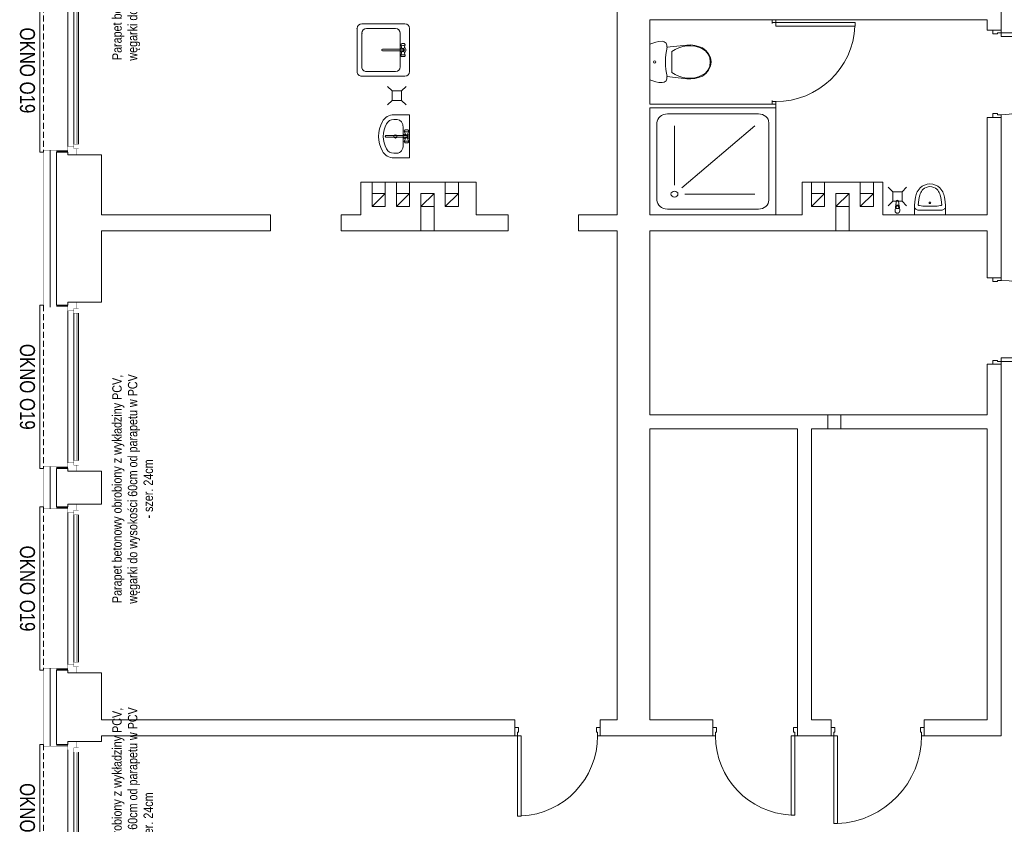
# Model space of a CAD drawing. Header units: millimetres. Extents: x 18880 to 99371, y -5529 to 27899.
# Tile 117 of 161: x 21778 to 22826, y 22939 to 23796. Entities that reach past the tile are written whole.
import ezdxf

# ---------------------------------------------------------------- set-up
doc = ezdxf.new("R2010")
doc.units = ezdxf.units.MM
doc.set_wipeout_variables(frame=1)
doc.linetypes.add('DASHED', pattern=[19.05, 12.7, -6.35])
for name, color, linetype, lineweight in [('AA_IZOLACJA', 251, 'Continuous', 0), ('AA_OPIS', 2, 'Continuous', 0), ('AA_WIDOK', 254, 'Continuous', 0), ('Drzwi ArchiCAD_Nr_Pióra__1', 7, 'Continuous', 13), ('Drzwi ArchiCAD_Nr_Pióra__23', 4, 'Continuous', 20), ('Drzwi ArchiCAD_Nr_Pióra__3', 4, 'Continuous', 18), ('inwentaryzacja_wyposazenie_sanitarne_Nr_pióra__1', 7, 'Continuous', 13), ('K_SCIANY', 90, 'Continuous', 20), ('Konstrukcja - Słupy_Nr_Pióra__1', 7, 'Continuous', 13)]:
    doc.layers.add(name, color=color, linetype=linetype, lineweight=lineweight)
for name, color, linetype in [('Drzwi ArchiCAD', 7, 'Continuous'), ('inwentaryzacja_wyposazenie_sanitarne', 7, 'Continuous'), ('Konstrukcja - Słupy', 7, 'Continuous')]:
    doc.layers.add(name, color=color, linetype=linetype)
doc.styles.add('ARIAL', font='arial.ttf')
doc.styles.add('Arial Narrow', font='txt')
doc.linetypes.add('BATTING', pattern='A,0.0001,-0.1,[134,ltypeshp.shx,S=0.1,R=0,X=-0.1,Y=0],-0.2,[134,ltypeshp.shx,S=0.1,R=180,X=0.1,Y=0],-0.1', length=0.4001)
doc.linetypes.add('STYROPIAN', pattern='A,0.000141,[1,styropian.shx,S=1,R=0,X=0,Y=0],-14.102004', length=14.102145)

# ---------------------------------------------------------------- blocks, each defined once
blk = doc.blocks.new('D1 Drzwi proste 12_9')
at = {"layer": 'Drzwi ArchiCAD_Nr_Pióra__1', "linetype": 'Continuous'}
for p, q in [((-465, 0), (-465, -90)), ((465, 0), (465, -90))]:
    blk.add_line(p, q, dxfattribs=at)
at = {"layer": 'Drzwi ArchiCAD_Nr_Pióra__23', "linetype": 'Continuous'}
for p, q in [((-437, 0), (-465, 0)), ((-465, 0), (-465, -90)), ((-437, -40), (-437, 0)), ((465, 0), (437, 0)), ((437, 0), (437, -40)), ((465, -90), (465, 0)), ((-465, -90), (-425, -90)), ((-425, -40), (-437, -40)), ((-425, -90), (-425, -40)), ((437, -40), (425, -40)), ((425, -40), (425, -90)), ((425, -90), (465, -90))]:
    blk.add_line(p, q, dxfattribs=at)
at = {"layer": 'Drzwi ArchiCAD_Nr_Pióra__3', "linetype": 'Continuous'}
for p, q in [((437, 874), (397, 874)), ((397, 874), (397, 0)), ((437, 0), (437, 874)), ((397, 0), (437, 0))]:
    blk.add_line(p, q, dxfattribs=at)
blk.add_arc((437, 0), 874, 92.6231, 180, dxfattribs=at)
blk = doc.blocks.new('D1 Drzwi proste 12_10')
at = {"layer": 'Drzwi ArchiCAD_Nr_Pióra__1', "linetype": 'Continuous'}
for p, q in [((-460, 0), (-460, -90)), ((460, 0), (460, -90))]:
    blk.add_line(p, q, dxfattribs=at)
at = {"layer": 'Drzwi ArchiCAD_Nr_Pióra__23', "linetype": 'Continuous'}
for p, q in [((-432, 0), (-460, 0)), ((-460, 0), (-460, -90)), ((-432, -40), (-432, 0)), ((460, 0), (432, 0)), ((432, 0), (432, -40)), ((460, -90), (460, 0)), ((-460, -90), (-420, -90)), ((-420, -40), (-432, -40)), ((-420, -90), (-420, -40)), ((432, -40), (420, -40)), ((420, -40), (420, -90)), ((420, -90), (460, -90))]:
    blk.add_line(p, q, dxfattribs=at)
at = {"layer": 'Drzwi ArchiCAD_Nr_Pióra__3', "linetype": 'Continuous'}
for p, q in [((432, 864), (392, 864)), ((392, 864), (392, 0)), ((432, 0), (432, 864)), ((392, 0), (432, 0))]:
    blk.add_line(p, q, dxfattribs=at)
blk.add_arc((432, 0), 864, 92.6535, 180, dxfattribs=at)
blk = doc.blocks.new('D1 Drzwi proste 12_13')
at = {"layer": 'Drzwi ArchiCAD_Nr_Pióra__1', "linetype": 'Continuous'}
for p, q in [((-495, 0), (-495, -90)), ((495, 0), (495, -90))]:
    blk.add_line(p, q, dxfattribs=at)
at = {"layer": 'Drzwi ArchiCAD_Nr_Pióra__23', "linetype": 'Continuous'}
for p, q in [((-467, 0), (-495, 0)), ((-495, 0), (-495, -90)), ((-467, -40), (-467, 0)), ((495, 0), (467, 0)), ((467, 0), (467, -40)), ((495, -90), (495, 0)), ((-495, -90), (-455, -90)), ((-455, -40), (-467, -40)), ((-455, -90), (-455, -40)), ((467, -40), (455, -40)), ((455, -40), (455, -90)), ((455, -90), (495, -90))]:
    blk.add_line(p, q, dxfattribs=at)
at = {"layer": 'Drzwi ArchiCAD_Nr_Pióra__3', "linetype": 'Continuous'}
for p, q in [((467, 934), (427, 934)), ((427, 934), (427, 0)), ((467, 0), (467, 934)), ((427, 0), (467, 0))]:
    blk.add_line(p, q, dxfattribs=at)
blk.add_arc((467, 0), 934, 92.4545, 180, dxfattribs=at)
blk = doc.blocks.new('D1 Drzwi proste 12_14')
at = {"layer": 'Drzwi ArchiCAD_Nr_Pióra__1', "linetype": 'Continuous'}
for p, q in [((-450, 0), (-450, -90)), ((450, 0), (450, -90))]:
    blk.add_line(p, q, dxfattribs=at)
at = {"layer": 'Drzwi ArchiCAD_Nr_Pióra__23', "linetype": 'Continuous'}
for p, q in [((-422, 0), (-450, 0)), ((-450, 0), (-450, -90)), ((-422, -40), (-422, 0)), ((450, 0), (422, 0)), ((422, 0), (422, -40)), ((450, -90), (450, 0)), ((-450, -90), (-410, -90)), ((-410, -40), (-422, -40)), ((-410, -90), (-410, -40)), ((422, -40), (410, -40)), ((410, -40), (410, -90)), ((410, -90), (450, -90))]:
    blk.add_line(p, q, dxfattribs=at)
at = {"layer": 'Drzwi ArchiCAD_Nr_Pióra__3', "linetype": 'Continuous'}
for p, q in [((422, 844), (382, 844)), ((382, 844), (382, 0)), ((422, 0), (422, 844)), ((382, 0), (422, 0))]:
    blk.add_line(p, q, dxfattribs=at)
blk.add_arc((422, 0), 844, 92.7165, 180, dxfattribs=at)
blk = doc.blocks.new('D1 Drzwi proste 12_15')
at = {"layer": 'Drzwi ArchiCAD_Nr_Pióra__1', "linetype": 'Continuous'}
for p, q in [((-455, 0), (-455, -90)), ((455, 0), (455, -90))]:
    blk.add_line(p, q, dxfattribs=at)
at = {"layer": 'Drzwi ArchiCAD_Nr_Pióra__23', "linetype": 'Continuous'}
for p, q in [((-427, 0), (-455, 0)), ((-455, 0), (-455, -90)), ((-427, -40), (-427, 0)), ((455, 0), (427, 0)), ((427, 0), (427, -40)), ((455, -90), (455, 0)), ((-455, -90), (-415, -90)), ((-415, -40), (-427, -40)), ((-415, -90), (-415, -40)), ((427, -40), (415, -40)), ((415, -40), (415, -90)), ((415, -90), (455, -90))]:
    blk.add_line(p, q, dxfattribs=at)
at = {"layer": 'Drzwi ArchiCAD_Nr_Pióra__3', "linetype": 'Continuous'}
for p, q in [((427, 854), (387, 854)), ((387, 854), (387, 0)), ((427, 0), (427, 854)), ((387, 0), (427, 0))]:
    blk.add_line(p, q, dxfattribs=at)
blk.add_arc((427, 0), 854, 92.6846, 180, dxfattribs=at)
blk = doc.blocks.new('D1 Drzwi proste 12_118')
at = {"layer": 'Drzwi ArchiCAD_Nr_Pióra__1', "linetype": 'Continuous'}
for p, q in [((-450, 0), (-450, -40)), ((450, 0), (450, -40))]:
    blk.add_line(p, q, dxfattribs=at)
at = {"layer": 'Drzwi ArchiCAD_Nr_Pióra__23', "linetype": 'Continuous'}
for p, q in [((-422, 0), (-450, 0)), ((-450, 0), (-450, -40)), ((-422, -40), (-422, 0)), ((450, 0), (422, 0)), ((422, 0), (422, -40)), ((450, -40), (450, 0)), ((-450, -40), (-410, -40)), ((-410, -40), (-422, -40)), ((422, -40), (410, -40)), ((410, -40), (450, -40))]:
    blk.add_line(p, q, dxfattribs=at)
at = {"layer": 'Drzwi ArchiCAD_Nr_Pióra__3', "linetype": 'Continuous'}
for p, q in [((422, 844), (382, 844)), ((382, 844), (382, 0)), ((422, 0), (422, 844)), ((382, 0), (422, 0))]:
    blk.add_line(p, q, dxfattribs=at)
blk.add_arc((422, 0), 844, 92.7165, 180, dxfattribs=at)
blk = doc.blocks.new('Słup_45_2', base_point=(190065, -31466))
at = {"layer": 'Konstrukcja - Słupy_Nr_Pióra__1', "linetype": 'Continuous'}
blk.add_line((189995, -31536), (190135, -31396), dxfattribs=at)
at = {"layer": 'Konstrukcja - Słupy_Nr_Pióra__1', "linetype": 'Continuous', "flags": 128}
blk.add_lwpolyline([(189995, -31536), (190135, -31536), (190135, -31396), (189995, -31396)], close=True, dxfattribs=at)
blk = doc.blocks.new('Słup_46_2', base_point=(189805, -31466))
at = {"layer": 'Konstrukcja - Słupy_Nr_Pióra__1', "linetype": 'Continuous'}
blk.add_line((189735, -31536), (189875, -31396), dxfattribs=at)
at = {"layer": 'Konstrukcja - Słupy_Nr_Pióra__1', "linetype": 'Continuous', "flags": 128}
blk.add_lwpolyline([(189735, -31536), (189875, -31536), (189875, -31396), (189735, -31396)], close=True, dxfattribs=at)
blk = doc.blocks.new('Słup_47_2', base_point=(190325, -31466))
at = {"layer": 'Konstrukcja - Słupy_Nr_Pióra__1', "linetype": 'Continuous'}
blk.add_line((190255, -31536), (190395, -31396), dxfattribs=at)
at = {"layer": 'Konstrukcja - Słupy_Nr_Pióra__1', "linetype": 'Continuous', "flags": 128}
blk.add_lwpolyline([(190255, -31536), (190395, -31536), (190395, -31396), (190255, -31396)], close=True, dxfattribs=at)
blk = doc.blocks.new('Słup_48_2', base_point=(190585, -31466))
at = {"layer": 'Konstrukcja - Słupy_Nr_Pióra__1', "linetype": 'Continuous'}
blk.add_line((190515, -31536), (190655, -31396), dxfattribs=at)
at = {"layer": 'Konstrukcja - Słupy_Nr_Pióra__1', "linetype": 'Continuous', "flags": 128}
blk.add_lwpolyline([(190515, -31536), (190655, -31536), (190655, -31396), (190515, -31396)], close=True, dxfattribs=at)
blk = doc.blocks.new('Słup_50_2', base_point=(194485, -31466))
at = {"layer": 'Konstrukcja - Słupy_Nr_Pióra__1', "linetype": 'Continuous'}
blk.add_line((194415, -31536), (194555, -31396), dxfattribs=at)
at = {"layer": 'Konstrukcja - Słupy_Nr_Pióra__1', "linetype": 'Continuous', "flags": 128}
blk.add_lwpolyline([(194415, -31536), (194555, -31536), (194555, -31396), (194415, -31396)], close=True, dxfattribs=at)
blk = doc.blocks.new('Słup_51_2', base_point=(194745, -31466))
at = {"layer": 'Konstrukcja - Słupy_Nr_Pióra__1', "linetype": 'Continuous'}
blk.add_line((194675, -31536), (194815, -31396), dxfattribs=at)
at = {"layer": 'Konstrukcja - Słupy_Nr_Pióra__1', "linetype": 'Continuous', "flags": 128}
blk.add_lwpolyline([(194675, -31536), (194815, -31536), (194815, -31396), (194675, -31396)], close=True, dxfattribs=at)
blk = doc.blocks.new('Słup_52_2', base_point=(195005, -31466))
at = {"layer": 'Konstrukcja - Słupy_Nr_Pióra__1', "linetype": 'Continuous'}
blk.add_line((194935, -31536), (195075, -31396), dxfattribs=at)
at = {"layer": 'Konstrukcja - Słupy_Nr_Pióra__1', "linetype": 'Continuous', "flags": 128}
blk.add_lwpolyline([(194935, -31536), (195075, -31536), (195075, -31396), (194935, -31396)], close=True, dxfattribs=at)
blk = doc.blocks.new('Zlew tradycyjny 12')
at = {"layer": 'inwentaryzacja_wyposazenie_sanitarne_Nr_pióra__1', "linetype": 'Continuous'}
for p, q in [((509, 559), (50, 559)), ((0, 509), (0, 50)), ((459, 459), (100, 459)), ((210, 499), (209, 492)), ((209, 492), (209, 485)), ((209, 485), (210, 479)), ((212, 504), (210, 499)), ((210, 479), (212, 473)), ((214, 508), (212, 504)), ((212, 473), (214, 470)), ((219, 511), (214, 508)), ((219, 466), (214, 470)), ((222, 513), (219, 511)), ((219, 466), (222, 465)), ((225, 511), (222, 513)), ((259, 501), (222, 513)), ((259, 477), (222, 465)), ((222, 465), (225, 466)), ((227, 507), (225, 511)), ((225, 466), (227, 470)), ((229, 501), (227, 507)), ((227, 470), (229, 477)), ((230, 493), (229, 501)), ((229, 477), (230, 485)), ((230, 485), (230, 493)), ((272, 490), (272, 270)), ((287, 270), (287, 490)), ((299, 501), (337, 513)), ((299, 477), (337, 465)), ((330, 501), (329, 493)), ((329, 493), (329, 485)), ((329, 485), (330, 477)), ((332, 507), (330, 501)), ((330, 477), (332, 470)), ((334, 511), (332, 507)), ((332, 470), (334, 466)), ((337, 513), (334, 511)), ((334, 466), (337, 465)), ((340, 511), (337, 513)), ((337, 465), (340, 466)), ((340, 511), (345, 508)), ((340, 466), (345, 470)), ((347, 504), (345, 508)), ((345, 470), (347, 473)), ((349, 499), (347, 504)), ((347, 473), (349, 479)), ((349, 492), (349, 499)), ((349, 485), (349, 492)), ((349, 479), (349, 485)), ((559, 50), (559, 509)), ((50, 409), (50, 100)), ((509, 100), (509, 409)), ((50, 0), (509, 0)), ((100, 50), (459, 50))]:
    blk.add_line(p, q, dxfattribs=at)
for centre, radius, start, end in [((50, 509), 50, 90, 180), ((509, 509), 50, 0, 90), ((100, 409), 50, 90, 180), ((279, 489), 30, 27.9765, 152.0235), ((279, 489), 30, 207.9765, 254.7747), ((279, 489), 16.8, 298.0549, 241.9451), ((279, 489), 8, 10, 170), ((279, 489), 30, 285.2253, 332.0235), ((459, 409), 50, 0, 90), ((279, 270), 7.88, 180, 0), ((50, 50), 50, 180, 270), ((100, 100), 50, 180, 270), ((459, 100), 50, 270, 0), ((509, 50), 50, 270, 0)]:
    blk.add_arc(centre, radius, start, end, dxfattribs=at)
for p in [(50, 0), (100, 50)]:
    blk.add_point(p, dxfattribs=at)
blk = doc.blocks.new('WC DP 12_3')
at = {"layer": 'inwentaryzacja_wyposazenie_sanitarne_Nr_pióra__1', "linetype": 'Continuous'}
for p, q in [((31, 650), (18, 619)), ((409, 650), (31, 650)), ((422, 619), (409, 650)), ((2, 554), (0, 520)), ((8, 587), (2, 554)), ((18, 619), (8, 587)), ((432, 587), (422, 619)), ((438, 554), (432, 587)), ((440, 520), (438, 554)), ((0, 520), (5, 498)), ((5, 498), (20, 479)), ((20, 479), (40, 469)), ((40, 469), (64, 469)), ((64, 469), (41, 257)), ((399, 257), (376, 469)), ((376, 469), (400, 469)), ((400, 469), (420, 479)), ((420, 479), (435, 498)), ((435, 498), (440, 520)), ((68, 341), (56, 299)), ((86, 381), (68, 341)), ((107, 419), (86, 381)), ((333, 419), (107, 419)), ((354, 381), (333, 419)), ((372, 341), (354, 381)), ((384, 299), (372, 341)), ((41, 257), (39, 215)), ((39, 215), (44, 173)), ((49, 256), (47, 215)), ((47, 215), (52, 174)), ((56, 299), (49, 256)), ((391, 256), (384, 299)), ((388, 174), (393, 215)), ((393, 215), (391, 256)), ((396, 173), (401, 215)), ((401, 215), (399, 257)), ((44, 173), (54, 132)), ((52, 174), (62, 134)), ((54, 132), (70, 92)), ((62, 134), (78, 96)), ((362, 96), (378, 134)), ((370, 92), (386, 132)), ((378, 134), (388, 174)), ((386, 132), (396, 173)), ((70, 92), (97, 54)), ((78, 96), (102, 60)), ((97, 54), (132, 25)), ((102, 60), (136, 32)), ((132, 25), (174, 6)), ((136, 32), (176, 14)), ((174, 6), (220, 0)), ((176, 14), (220, 8)), ((220, 8), (264, 14)), ((220, 0), (266, 6)), ((264, 14), (304, 32)), ((266, 6), (308, 25)), ((304, 32), (338, 60)), ((308, 25), (343, 54)), ((338, 60), (362, 96)), ((343, 54), (370, 92))]:
    blk.add_line(p, q, dxfattribs=at)
blk.add_ellipse((220, 600), major_axis=(12.2, 0), ratio=0.9963, dxfattribs=at)
blk.add_ellipse((220, -298), major_axis=(785, 0), ratio=0.9963, start_param=1.370375, end_param=1.771221, dxfattribs=at)
blk = doc.blocks.new('Brodzik prysznicowy 12_2')
at = {"layer": 'inwentaryzacja_wyposazenie_sanitarne_Nr_pióra__1', "linetype": 'Continuous'}
for p, q in [((1340, 1140), (0, 1140)), ((0, 1140), (0, 0)), ((186, 1077), (1154, 1077)), ((1340, 0), (1340, 1140)), ((74, 158), (74, 982)), ((261, 317), (261, 950)), ((340, 289), (1117, 950)), ((1266, 158), (1266, 982)), ((372, 222), (1117, 222)), ((0, 0), (1340, 0)), ((186, 63), (1154, 63))]:
    blk.add_line(p, q, dxfattribs=at)
for centre, start_param, end_param in [((186, 982), 1.570796, 3.141593), ((1154, 982), 0, 1.570796), ((186, 158), 3.141593, 4.712389), ((1154, 158), 4.712389, 6.283185)]:
    blk.add_ellipse(centre, major_axis=(112, 0), ratio=0.850746, start_param=start_param, end_param=end_param, dxfattribs=at)
blk.add_ellipse((261, 222), major_axis=(-37.2, 0), ratio=0.850746, dxfattribs=at)
blk = doc.blocks.new('Pisuar 01 12_2')
at = {"layer": 'inwentaryzacja_wyposazenie_sanitarne_Nr_pióra__1', "linetype": 'Continuous'}
for p, q in [((0, 330), (0, 306)), ((0, 330), (330, 330)), ((330, 330), (330, 287)), ((0, 306), (0, 283)), ((0, 283), (0, 279)), ((0, 279), (0, 246)), ((0, 243), (1, 249)), ((0, 246), (0, 243)), ((0, 243), (1, 218)), ((1, 249), (4, 256)), ((1, 218), (2, 200)), ((4, 256), (9, 262)), ((9, 262), (14, 267)), ((14, 267), (21, 272)), ((21, 272), (29, 275)), ((29, 275), (37, 278)), ((37, 278), (46, 280)), ((40, 222), (41, 224)), ((40, 219), (40, 222)), ((41, 201), (40, 219)), ((41, 224), (43, 227)), ((43, 227), (46, 228)), ((46, 280), (56, 280)), ((46, 228), (49, 230)), ((49, 230), (53, 231)), ((53, 231), (90, 235)), ((56, 280), (274, 280)), ((90, 235), (127, 238)), ((127, 238), (138, 238)), ((138, 238), (192, 238)), ((192, 238), (203, 238)), ((203, 238), (240, 235)), ((240, 235), (278, 231)), ((274, 280), (284, 280)), ((278, 231), (281, 230)), ((281, 230), (284, 228)), ((284, 280), (293, 278)), ((284, 228), (287, 227)), ((287, 227), (289, 224)), ((289, 224), (290, 222)), ((290, 219), (289, 201)), ((290, 222), (290, 219)), ((293, 278), (301, 275)), ((301, 275), (309, 272)), ((309, 272), (316, 267)), ((316, 267), (322, 262)), ((322, 262), (326, 256)), ((326, 256), (329, 249)), ((328, 200), (329, 218)), ((329, 249), (330, 243)), ((329, 218), (330, 243)), ((330, 287), (330, 279)), ((330, 279), (330, 246)), ((330, 246), (330, 243)), ((2, 200), (3, 191)), ((3, 191), (7, 165)), ((7, 165), (11, 139)), ((11, 139), (18, 113)), ((18, 113), (23, 98)), ((42, 193), (41, 201)), ((45, 168), (42, 193)), ((50, 143), (45, 168)), ((56, 119), (50, 143)), ((60, 105), (56, 119)), ((66, 92), (60, 105)), ((270, 105), (264, 92)), ((274, 119), (270, 105)), ((280, 143), (274, 119)), ((285, 168), (280, 143)), ((288, 193), (285, 168)), ((289, 201), (288, 193)), ((307, 98), (313, 113)), ((313, 113), (319, 139)), ((319, 139), (324, 165)), ((324, 165), (327, 191)), ((327, 191), (328, 200)), ((23, 98), (30, 82)), ((30, 82), (38, 68)), ((38, 68), (48, 54)), ((48, 54), (60, 40)), ((60, 40), (81, 23)), ((74, 80), (66, 92)), ((82, 67), (74, 80)), ((81, 23), (106, 11)), ((92, 57), (82, 67)), ((107, 44), (92, 57)), ((106, 11), (135, 3)), ((124, 36), (107, 44)), ((144, 30), (124, 36)), ((135, 3), (165, 0)), ((165, 28), (144, 30)), ((186, 30), (165, 28)), ((165, 0), (195, 3)), ((206, 36), (186, 30)), ((195, 3), (224, 11)), ((223, 44), (206, 36)), ((238, 57), (223, 44)), ((224, 11), (249, 23)), ((248, 67), (238, 57)), ((257, 80), (248, 67)), ((249, 23), (270, 40)), ((264, 92), (257, 80)), ((270, 40), (282, 54)), ((282, 54), (292, 68)), ((292, 68), (301, 82)), ((301, 82), (307, 98))]:
    blk.add_line(p, q, dxfattribs=at)
blk.add_ellipse((166, 201), major_axis=(9.27, 0), ratio=0.93164, dxfattribs=at)
blk = doc.blocks.new('Umywalka 01 12_5')
at = {"layer": 'inwentaryzacja_wyposazenie_sanitarne_Nr_pióra__1', "linetype": 'Continuous'}
for p, q in [((-230, 0), (-230, -168)), ((230, 0), (-230, 0)), ((230, 0), (230, -168)), ((-91, -68), (-91, -68)), ((91, -68), (-91, -68)), ((-69, -23), (-70, -29)), ((-70, -29), (-70, -36)), ((-70, -36), (-69, -43)), ((-68, -17), (-69, -23)), ((-69, -43), (-68, -48)), ((-66, -14), (-68, -17)), ((-68, -48), (-66, -51)), ((-60, -10), (-66, -14)), ((-60, -55), (-66, -51)), ((-58, -9), (-60, -10)), ((-60, -55), (-58, -57)), ((-55, -10), (-58, -9)), ((-20, -21), (-58, -9)), ((-20, -45), (-58, -57)), ((-58, -57), (-55, -55)), ((-52, -14), (-55, -10)), ((-55, -55), (-52, -51)), ((-50, -21), (-52, -14)), ((-52, -51), (-50, -45)), ((-50, -29), (-50, -21)), ((-50, -37), (-50, -29)), ((-50, -45), (-50, -37)), ((-8, -31), (-8, -252)), ((8, -252), (8, -31)), ((20, -21), (58, -9)), ((20, -45), (58, -57)), ((52, -14), (50, -21)), ((50, -21), (50, -29)), ((50, -29), (50, -37)), ((50, -37), (50, -45)), ((50, -45), (52, -51)), ((55, -10), (52, -14)), ((52, -51), (55, -55)), ((58, -9), (55, -10)), ((55, -55), (58, -57)), ((60, -10), (58, -9)), ((58, -57), (60, -55)), ((60, -10), (66, -14)), ((60, -55), (66, -51)), ((68, -17), (66, -14)), ((66, -51), (68, -48)), ((69, -23), (68, -17)), ((68, -48), (69, -43)), ((70, -29), (69, -23)), ((69, -43), (70, -36)), ((70, -36), (70, -29)), ((-180, -134), (-180, -168)), ((180, -134), (180, -168))]:
    blk.add_line(p, q, dxfattribs=at)
blk.add_circle((0, -152), 17.5, dxfattribs=at)
for centre, radius, start, end in [((0, -33), 30, 27.9765, 152.0235), ((0, -33), 30, 207.9765, 254.7747), ((0, -33), 16.8, 298.0549, 241.9451), ((0, -33), 8, 10, 170), ((0, -33), 30, 285.2253, 332.0235), ((-91, -168), 139, 180, 241.5254), ((-91, -168), 88.9, 180, 241.5254), ((91, -168), 88.9, 298.4746, 0), ((91, -168), 139, 298.4746, 0), ((0, 0), 330, 241.5254, 298.4746), ((0, 0), 280, 241.5254, 298.4746), ((0, -252), 7.88, 180, 0)]:
    blk.add_arc(centre, radius, start, end, dxfattribs=at)
for centre, major_axis, start_param, end_param in [((-91, -134), (88.9, 0), 1.570796, 3.141593), ((91, -134), (-88.9, 0), 3.141593, 4.712389)]:
    blk.add_ellipse(centre, major_axis=major_axis, ratio=0.750558, start_param=start_param, end_param=end_param, dxfattribs=at)
blk = doc.blocks.new('Kran 12')
at = {"layer": 'inwentaryzacja_wyposazenie_sanitarne_Nr_pióra__1', "linetype": 'Continuous'}
for p, q in [((-21, -42), (-25, 0)), ((21, -42), (25, 0)), ((-18, -51), (-11, -104)), ((-14, -40), (-14, -25)), ((-14, -25), (14, -25)), ((11, -104), (18, -51)), ((14, -25), (14, -40))]:
    blk.add_line(p, q, dxfattribs=at)
for centre, radius, start, end in [((0, 0), 25, 0, 180), ((0, -40), 21.1, 185.1696, 354.8304), ((0, -40), 13.6, 180, 0), ((0, -103), 11.2, 187.1389, 352.8611)]:
    blk.add_arc(centre, radius, start, end, dxfattribs=at)
blk = doc.blocks.new('okno ff')
at = {"layer": 'AA_IZOLACJA', "linetype": 'STYROPIAN', "ltscale": 0.2}
for points in [[(4, -12), (4, 0)], [(176, -12), (176, 0)]]:
    blk.add_lwpolyline(points, dxfattribs=at)
at = {"layer": 'AA_WIDOK', "color": 4, "const_width": 0.3}
for points in [[(0, 0), (0, 9)], [(180, 9), (180, 0)]]:
    blk.add_lwpolyline(points, dxfattribs=at)
at = {"layer": 'AA_WIDOK', "const_width": 0.3}
for points in [[(5, -26), (5, 0)], [(175, -26), (175, 0)]]:
    blk.add_lwpolyline(points, dxfattribs=at)
at = {"layer": 'AA_WIDOK', "linetype": 'DASHED', "ltscale": 0.5}
blk.add_lwpolyline([(3, -26), (177, -26)], dxfattribs=at)
at = {"layer": 'AA_WIDOK', "color": 4}
blk.add_lwpolyline([(3, -26), (3, -30), (177, -30), (177, -26)], dxfattribs=at)
at = {"color": 4}
blk.add_wipeout([(168.5, 11.5), (168.5, 6.5), (171, 6.5), (171, 0), (9, 0), (9, 6.5), (11.5, 6.5), (11.5, 11.5)], dxfattribs=at).dxf.layer = 'AA_WIDOK'
at = {"layer": 'AA_WIDOK', "color": 4, "const_width": 0.3}
for points in [[(6.5, 11.5), (11.5, 11.5)], [(6.5, 6.5), (6.5, 11.5)], [(11.5, 11.5), (11.5, 6.5)], [(168.5, 6.5), (168.5, 11.5)], [(168.5, 11.5), (173.5, 11.5)], [(173.5, 11.5), (173.5, 6.5)], [(0, 9), (6.5, 9)], [(9, 0), (0, 0)], [(6.5, 9), (6.5, 6.5)], [(6.5, 6.5), (9, 6.5)], [(11.5, 6.5), (6.5, 6.5)], [(9, 6.5), (9, 0)], [(11.5, 10), (168.5, 10)], [(11.5, 9), (168.5, 9)], [(11.5, 8), (168.5, 8)], [(173.5, 6.5), (168.5, 6.5)], [(171, 0), (171, 6.5)], [(171, 6.5), (173.5, 6.5)], [(180, 0), (171, 0)], [(173.5, 6.5), (173.5, 9)], [(173.5, 9), (180, 9)]]:
    blk.add_lwpolyline(points, dxfattribs=at)
at = {"layer": 'AA_WIDOK', "color": 4}
for points in [[(11.5, 11.5), (168.5, 11.5)], [(11.5, 11.5), (168.5, 11.5)], [(171, 0), (9, 0)], [(11.5, 6.5), (168.5, 6.5)]]:
    blk.add_lwpolyline(points, dxfattribs=at)

msp = doc.modelspace()

# ---------------------------------------------------------------- linework, layer by layer
at = {"layer": 'AA_IZOLACJA', "linetype": 'BATTING', "ltscale": 16}
for points in [[(21810.01574, 23657.37583), (21810.01574, 23490.31207)], [(21810.01574, 23320.31207), (21810.01574, 23275.39328)], [(21810.01574, 23105.39328), (21810.01574, 23022.37583)]]:
    msp.add_lwpolyline(points, dxfattribs=at)
at = {"layer": 'AA_WIDOK', "const_width": 0.3}
for points in [[(21803.01574, 23657.37583), (21803.01574, 23490.31207)], [(21803.01574, 23320.31207), (21803.01574, 23275.39328)], [(21803.01574, 23105.39328), (21803.01574, 23022.37583)]]:
    msp.add_lwpolyline(points, dxfattribs=at)
at = {"layer": 'K_SCIANY'}
for points in [[(22823.01574, 23785.37583), (22823.01574, 24181.37583)], [(22414.01574, 24164.37583), (22414.01574, 23588.37583)], [(22449.01574, 23706.37583), (22449.01574, 23796.37583)], [(22449.01574, 23796.37583), (22579.01574, 23796.37583)], [(22583.01574, 23796.37583), (22579.01574, 23796.37583)], [(22583.01574, 23796.37583), (22808.01574, 23796.37583)], [(22808.01574, 23796.37583), (22808.01574, 23785.37583)], [(22814.01574, 23785.37583), (22808.01574, 23785.37583)], [(22823.01574, 23785.37583), (22814.01574, 23785.37583)], [(22174.46195, 23720.49378), (22169.60972, 23725.346)], [(22184.46195, 23720.49378), (22189.31418, 23725.346)], [(22174.46195, 23710.49378), (22169.60972, 23705.64155)], [(22174.46195, 23720.49378), (22184.46195, 23720.49378)], [(22174.46195, 23720.49378), (22174.46195, 23710.49378)], [(22184.46195, 23710.49378), (22174.46195, 23710.49378)], [(22184.46195, 23720.49378), (22184.46195, 23710.49378)], [(22184.46195, 23710.49378), (22189.31418, 23705.64155)], [(22579.01574, 23706.37583), (22449.01574, 23706.37583)], [(22449.01574, 23588.37583), (22449.01574, 23702.37583)], [(22449.01574, 23702.37583), (22583.01574, 23702.37583)], [(22583.01574, 23706.37583), (22579.01574, 23706.37583)], [(22583.01574, 23702.37583), (22583.01574, 23706.37583)], [(22814.01574, 23692.37583), (22808.01574, 23692.37583)], [(22808.01574, 23692.37583), (22808.01574, 23588.37583)], [(22823.01574, 23692.37583), (22814.01574, 23692.37583)], [(22823.01574, 23521.46153), (22823.01574, 23692.37583)], [(22193.01574, 23623.37583), (22141.01574, 23623.37583)], [(22141.01574, 23623.37583), (22141.01574, 23588.37583)], [(22153.01574, 23611.37583), (22153.01574, 23623.37583)], [(22167.01574, 23611.37583), (22167.01574, 23623.37583)], [(22179.01574, 23611.37583), (22179.01574, 23623.37583)], [(22199.01574, 23623.37583), (22193.01574, 23623.37583)], [(22193.01574, 23611.37583), (22193.01574, 23623.37583)], [(22206.01574, 23623.37583), (22199.01574, 23623.37583)], [(22264.01574, 23623.37583), (22206.01574, 23623.37583)], [(22231.01574, 23611.37583), (22231.01574, 23623.37583)], [(22245.01574, 23611.37583), (22245.01574, 23623.37583)], [(22264.01574, 23588.37583), (22264.01574, 23623.37583)], [(22697.01574, 23623.37583), (22611.01574, 23623.37583)], [(22611.01574, 23623.37583), (22611.01574, 23588.37583)], [(22621.01574, 23611.37583), (22621.01574, 23623.37583)], [(22635.01574, 23611.37583), (22635.01574, 23623.37583)], [(22673.01574, 23611.37583), (22673.01574, 23623.37583)], [(22687.01574, 23611.37583), (22687.01574, 23623.37583)], [(22697.01574, 23588.37583), (22697.01574, 23623.37583)], [(22707.48895, 23612.99611), (22702.63672, 23617.84834)], [(22717.48895, 23612.99611), (22722.34118, 23617.84834)], [(22707.48895, 23612.99611), (22717.48895, 23612.99611)], [(22707.48895, 23612.99611), (22707.48895, 23602.99611)], [(22717.48895, 23612.99611), (22717.48895, 23602.99611)], [(22205.01574, 23597.37583), (22205.01574, 23571.37583)], [(22219.01574, 23597.37583), (22219.01574, 23571.37583)], [(22647.01574, 23597.37583), (22647.01574, 23571.37583)], [(22661.01574, 23597.37583), (22661.01574, 23571.37583)], [(22707.48895, 23602.99611), (22702.63672, 23598.14388)], [(22717.48895, 23602.99611), (22707.48895, 23602.99611)], [(22717.48895, 23602.99611), (22722.34118, 23598.14388)], [(22120.01574, 23580.37583), (22120.01574, 23588.37583)], [(22141.01574, 23588.37583), (22120.01574, 23588.37583)], [(22298.01574, 23588.37583), (22264.01574, 23588.37583)], [(22298.01574, 23580.37583), (22298.01574, 23588.37583)], [(22373.01574, 23580.37583), (22373.01574, 23588.37583)], [(22414.01574, 23588.37583), (22373.01574, 23588.37583)], [(22611.01574, 23588.37583), (22449.01574, 23588.37583)], [(22808.01574, 23588.37583), (22697.01574, 23588.37583)], [(22120.01574, 23571.37583), (22120.01574, 23580.37583)], [(22298.01574, 23571.37583), (22298.01574, 23580.37583)], [(22373.01574, 23571.37583), (22373.01574, 23580.37583)], [(22120.01574, 23571.37583), (22141.01574, 23571.37583)], [(22141.01574, 23571.37583), (22264.01574, 23571.37583)], [(22264.01574, 23571.37583), (22298.01574, 23571.37583)], [(22373.01574, 23571.37583), (22414.01574, 23571.37583)], [(22414.01574, 23571.37583), (22414.01574, 23050.37583)], [(22449.01574, 23375.37583), (22449.01574, 23571.37583)], [(22449.01574, 23571.37583), (22611.01574, 23571.37583)], [(22611.01574, 23571.37583), (22697.01574, 23571.37583)], [(22697.01574, 23571.37583), (22808.01574, 23571.37583)], [(22808.01574, 23571.37583), (22808.01574, 23521.46153)], [(22814.01574, 23521.46153), (22808.01574, 23521.46153)], [(22823.01574, 23521.46153), (22814.01574, 23521.46153)], [(22814.01574, 23429.46153), (22808.01574, 23429.46153)], [(22808.01574, 23429.46153), (22808.01574, 23375.37583)], [(22823.01574, 23429.46153), (22814.01574, 23429.46153)], [(22823.01574, 23033.37583), (22823.01574, 23429.46153)], [(22808.01574, 23375.37583), (22449.01574, 23375.37583)], [(22638.40452, 23360.37583), (22638.40452, 23375.37583)], [(22652.40452, 23360.37583), (22652.40452, 23375.37583)], [(22449.01574, 23360.37583), (22606.01574, 23360.37583)], [(22449.01574, 23050.37583), (22449.01574, 23360.37583)], [(22606.01574, 23360.37583), (22606.01574, 23050.37583)], [(22621.01574, 23360.37583), (22808.01574, 23360.37583)], [(22621.01574, 23050.37583), (22621.01574, 23360.37583)], [(22808.01574, 23360.37583), (22808.01574, 23050.37583)], [(22396.01574, 23042.37583), (22396.01574, 23050.37583)], [(22414.01574, 23050.37583), (22396.01574, 23050.37583)], [(22516.01574, 23050.37583), (22449.01574, 23050.37583)], [(22516.01574, 23042.37583), (22516.01574, 23050.37583)], [(22606.01574, 23042.37583), (22606.01574, 23050.37583)], [(22642.01574, 23050.37583), (22621.01574, 23050.37583)], [(22642.01574, 23042.37583), (22642.01574, 23050.37583)], [(22741.01574, 23042.37583), (22741.01574, 23050.37583)], [(22808.01574, 23050.37583), (22741.01574, 23050.37583)], [(22396.01574, 23033.37583), (22396.01574, 23042.37583)], [(22516.01574, 23033.37583), (22516.01574, 23042.37583)], [(22606.01574, 23033.37583), (22606.01574, 23042.37583)], [(22642.01574, 23033.37583), (22642.01574, 23042.37583)], [(22741.01574, 23033.37583), (22741.01574, 23042.37583)], [(22396.01574, 23033.37583), (22516.01574, 23033.37583)], [(22606.01574, 23033.37583), (22642.01574, 23033.37583)], [(22741.01574, 23033.37583), (22823.01574, 23033.37583)]]:
    msp.add_lwpolyline(points, dxfattribs=at)
for points in [[(22045.01574, 23588.37583), (21865.01574, 23588.37583), (21865.01574, 23652.37583), (21838.01574, 23652.37583), (21829.01574, 23652.37583), (21829.01574, 23655.37583), (21817.01574, 23655.37583), (21817.01574, 23492.31207), (21829.01574, 23492.31207), (21829.01574, 23495.31207), (21838.01574, 23495.31207), (21865.01574, 23495.31207), (21865.01574, 23571.37583), (22045.01574, 23571.37583), (22045.01574, 23580.37583)], [(21865.01574, 23315.31207), (21838.01574, 23315.31207), (21829.01574, 23315.31207), (21829.01574, 23318.31207), (21817.01574, 23318.31207), (21817.01574, 23277.39328), (21829.01574, 23277.39328), (21829.01574, 23280.39328), (21838.01574, 23280.39328), (21865.01574, 23280.39328)], [(22305.01574, 23050.37583), (21865.01574, 23050.37583), (21865.01574, 23100.39328), (21838.01574, 23100.39328), (21829.01574, 23100.39328), (21829.01574, 23103.39328), (21817.01574, 23103.39328), (21817.01574, 23024.37583), (21829.01574, 23024.37583), (21829.01574, 23027.37583), (21838.01574, 23027.37583), (21865.01574, 23027.37583), (21865.01574, 23033.37583), (22305.01574, 23033.37583), (22305.01574, 23042.37583)]]:
    msp.add_lwpolyline(points, close=True, dxfattribs=at)

# ---------------------------------------------------------------- block references
at = {"layer": 'Drzwi ArchiCAD', "linetype": 'Continuous', "yscale": 0.1, "zscale": 0.1}
for name, p, xscale, rotation in [('D1 Drzwi proste 12_118', (22583.01574, 23751.37583), -0.1, 270), ('D1 Drzwi proste 12_9', (22823.01574, 23738.87583), -0.1, 270), ('D1 Drzwi proste 12_10', (22823.01574, 23475.46153), 0.1, 270), ('D1 Drzwi proste 12_15', (22350.51574, 23033.37583), 0.1, 180), ('D1 Drzwi proste 12_14', (22561.01574, 23033.37583), -0.1, 180), ('D1 Drzwi proste 12_13', (22691.51574, 23033.37583), 0.1, 180)]:
    msp.add_blockref(name, p, dxfattribs=dict(at, xscale=xscale, rotation=rotation))
at = {"layer": 'inwentaryzacja_wyposazenie_sanitarne', "linetype": 'Continuous', "yscale": 0.1, "zscale": 0.1}
for name, p, xscale, rotation in [('Zlew tradycyjny 12', (22137.13574, 23792.05777), 0.1, 270), ('WC DP 12_3', (22514.01574, 23729.37583), 0.1, 90), ('Umywalka 01 12_5', (22193.01574, 23672.12126), -0.1, 270), ('Pisuar 01 12_2', (22763.74106, 23621.39583), 0.1, 180), ('Kran 12', (22712.48895, 23592.72563), 0.1, 180)]:
    msp.add_blockref(name, p, dxfattribs=dict(at, xscale=xscale, rotation=rotation))
at = {"layer": 'inwentaryzacja_wyposazenie_sanitarne', "linetype": 'Continuous', "xscale": 0.1, "yscale": 0.1, "zscale": 0.1}
msp.add_blockref('Brodzik prysznicowy 12_2', (22449.01574, 23588.37583), dxfattribs=at)
at = {"layer": 'Konstrukcja - Słupy', "xscale": 0.1, "yscale": 0.1, "zscale": 0.1}
for name, p in [('Słup_46_2', (22160.01574, 23604.37583)), ('Słup_45_2', (22186.01574, 23604.37583)), ('Słup_47_2', (22212.01574, 23604.37583)), ('Słup_48_2', (22238.01574, 23604.37583)), ('Słup_50_2', (22628.01574, 23604.37583)), ('Słup_51_2', (22654.01574, 23604.37583)), ('Słup_52_2', (22680.01574, 23604.37583))]:
    msp.add_blockref(name, p, dxfattribs=at)

# ---------------------------------------------------------------- texts
at = {"layer": 'AA_OPIS', "char_height": 10, "width": 299.9998938, "attachment_point": 1, "rotation": 90, "style": 'Arial Narrow'}
for insert in [(21876.33552, 23725.0056), (21876.33552, 23146.47052), (21876.33552, 22791.67027)]:
    msp.add_mtext('\\pxqc;{\\fArial Narrow|b0|i0|c238|p34;\\C9;\\c13081809;Parapet betonowy obrobiony z wykładziny PCV,\\Pwęgarki do wysokości 60cm od parapetu w PCV\\P- szer. 24cm}', dxfattribs=dict(at, insert=insert))

# ---------------------------------------------------------------- next in the draw order: block references
at = {"rotation": 270}
for p in [(21829.01574, 23832.37583), (21829.01574, 23495.31207), (21829.01574, 23280.39328), (21829.01574, 23027.37583)]:
    msp.add_blockref('okno ff', p, dxfattribs=at)

# ---------------------------------------------------------------- next in the draw order: texts
at = {"layer": 'AA_OPIS', "char_height": 16, "width": 300, "attachment_point": 2, "rotation": 270, "style": 'ARIAL'}
for insert in [(21794.01574, 23742.37583), (21794.01574, 23405.31207), (21794.01574, 23190.39328), (21794.01574, 22937.37583)]:
    msp.add_mtext('{\\W0.8;OKNO O19}', dxfattribs=dict(at, insert=insert))

doc.saveas('drawing.dxf')
